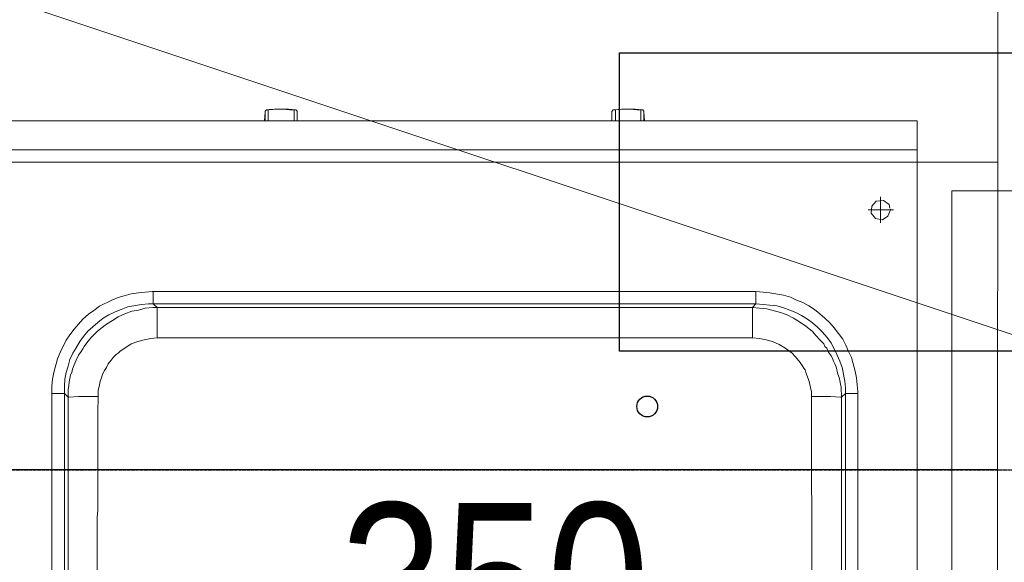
# Model space of a CAD drawing. Header units: millimetres. Extents: x -125266 to 274256, y -711690 to -301689.
# Tile 176 of 256: x -51412 to -50986, y -361325 to -361090. Entities that reach past the tile are written whole.
import ezdxf

# ---------------------------------------------------------------- set-up
doc = ezdxf.new("R2010")
doc.units = ezdxf.units.MM
doc.header["$PDMODE"] = 98
doc.linetypes.add('CONTINOUS', pattern=[0])
doc.linetypes.add('HIDDEN2', pattern=[0.1875, 0.125, -0.0625])
doc.layers.get('Defpoints').update_dxf_attribs({"lineweight": 5})
for name, color, linetype, lineweight in [('ARCH', 7, 'Continuous', 0), ('Equipment', 8, 'Continuous', 0), ('HOOD', 6, 'Continuous', 0), ('HVAC', 170, 'Continuous', 5), ('MEPTEK HVAC-Kitchen Exhaust Air Duct', 30, 'Continuous', 30), ('MEPTEK HVAC-Kitchen Fresh Air Duct', 3, 'Continuous', 30), ('MEPTEK SA DUCT', 6, 'Continuous', 9), ('MEPTEK-TEXT1', 7, 'Continuous', 30), ('P-PIPE', 3, 'Continuous', 9)]:
    doc.layers.add(name, color=color, linetype=linetype, lineweight=lineweight)
for name, color, linetype in [('Hoods', 2, 'Continuous'), ('Light Equipment', 8, 'Continuous'), ('Model_Top', 7, 'Continuous')]:
    doc.layers.add(name, color=color, linetype=linetype)
doc.styles.get("Standard").update_dxf_attribs({"font": 'ARIALN.TTF'})
doc.styles.add('Times New Roman', font='times.ttf', dxfattribs={"height": 150})
doc.dimstyles.new('ARA-125', dxfattribs={"dimtxt": 200, "dimasz": 75, "dimexe": 0, "dimexo": 75, "dimgap": 7.5, "dimtad": 0, "dimdec": 0, "dimrnd": 5, "dimdsep": 46, "dimtxsty": 'Times New Roman', "dimblk": 'ARCHTICK', "dimcen": 56.25, "dimdle": 56.25, "dimclrd": 256, "dimclre": 256, "dimclrt": 256, "dimazin": 3, "dimtfac": 1, "dimtdec": 0, "dimtix": 1, "dimtmove": 1, "dimatfit": 3, "dimfxl": 0, "dimtolj": 1, "dimlwd": -1, "dimlwe": 0, "dimarcsym": 0})
doc.dimstyles.new('Copy of Standard', dxfattribs={"dimtxt": 70, "dimasz": 42, "dimexe": 24, "dimexo": 24, "dimgap": 24, "dimtad": 1, "dimtoh": 1, "dimdec": 0, "dimzin": 0, "dimdsep": 46, "dimtxsty": 'Standard', "dimcen": 0.09, "dimadec": 0, "dimazin": 0, "dimtfac": 1, "dimtdec": 0, "dimtofl": 0, "dimtmove": 0, "dimatfit": 3, "dimfxl": 0, "dimtolj": 1, "dimtzin": 0, "dimarcsym": 0})

# ---------------------------------------------------------------- blocks, each defined once
blk = doc.blocks.new('A$Cd18de8f6')
at = {"layer": 'Equipment'}
for points in [[(800, 659.72), (800, 659.99), (800, 731.86), (800, 734), (400, 734), (400, 731.86), (400, 659.99), (400, 659.72), (400, 659.99), (400, 731.86), (400, 734), (0, 734), (0, 731.86), (0, 659.99), (0, 659.72), (400, 659.72), (800, 659.72), (800, 654.64), (800, 17.64), (800, 5.08)], [(728.93, 98.86), (728.93, 85.77), (731.87, 86.04), (735.07, 86.31), (740.95, 87.91), (743.89, 88.98), (746.56, 90.31), (749.24, 91.92), (751.91, 93.79), (753.24, 94.86), (754.85, 96.19), (756.45, 98.06), (758.05, 99.67), (759.66, 101.54), (760.19, 102.61), (760.99, 103.41), (761.79, 105.01), (762.86, 106.61), (763.4, 107.68), (763.93, 109.02), (764.47, 110.09), (765, 111.42), (765.8, 114.63), (766.34, 115.97), (766.6, 117.3), (766.87, 118.9), (767.14, 120.24), (767.14, 121.84), (767.41, 123.18), (767.41, 124.52), (769.01, 122.91), (769.01, 120.51), (768.74, 117.57), (767.67, 111.69), (766.6, 109.02), (765.54, 106.35), (762.86, 101), (760.99, 98.6), (759.12, 96.46), (756.99, 94.32), (754.85, 92.45), (752.71, 90.85), (750.04, 89.25), (747.63, 87.91), (744.96, 86.84), (742.02, 85.77), (739.35, 84.97), (736.14, 84.7), (733.47, 84.44), (730.27, 84.17), (728.93, 85.77), (471.35, 85.77), (469.74, 84.17), (730.27, 84.17), (730.27, 78.82), (469.74, 78.82), (469.21, 78.82), (463.33, 79.36), (460.12, 79.89), (457.19, 80.69), (454.51, 81.5), (451.84, 82.57), (446.5, 85.24), (444.09, 87.11), (441.69, 88.71), (439.28, 90.85), (435.54, 95.12), (433.67, 97.53), (432.07, 99.93), (429.4, 105.28), (428.33, 107.95), (426.72, 113.83), (426.19, 116.77), (425.92, 119.71), (425.92, 122.91), (425.92, 595.32)], [(774.35, 595.32), (774.35, 122.91), (774.35, 122.11), (774.09, 119.17), (773.82, 116.23), (773.28, 113.29), (771.68, 107.41), (770.35, 104.74), (769.28, 102.07), (767.94, 99.4), (764.2, 94.59), (762.33, 92.45), (760.19, 90.31), (758.05, 88.44), (755.65, 86.57), (753.24, 84.97), (750.57, 83.63), (747.9, 82.57), (745.23, 81.23), (742.29, 80.43), (736.41, 79.36), (733.47, 79.09), (730.27, 78.82)], [(754.31, 124.25), (754.31, 165.4), (754.58, 168.6), (754.58, 204.94)], [(445.43, 204.94), (445.43, 176.62), (445.7, 173.41), (445.7, 129.33), (445.96, 126.12), (445.96, 121.58), (446.23, 120.51), (446.5, 119.17), (446.76, 117.57), (447.3, 116.23), (447.83, 114.63), (448.64, 113.03), (449.44, 111.69), (450.24, 110.09), (451.57, 108.48), (452.38, 107.41), (453.71, 106.08), (454.51, 105.54), (455.32, 104.74), (460.12, 101.54), (463.06, 100.47), (465.74, 99.67), (468.68, 99.13), (471.35, 98.86), (728.93, 98.86), (731.87, 99.13), (734.81, 99.67), (737.48, 100.47), (740.42, 101.8), (742.82, 103.14), (744.96, 104.74), (746.03, 105.54), (747.37, 106.88), (748.17, 107.95), (749.5, 109.55), (750.31, 110.89), (751.11, 111.96), (751.64, 112.76), (751.91, 113.83), (752.18, 114.63), (753.24, 117.3), (753.51, 118.37), (754.05, 121.04), (754.31, 122.11), (754.31, 124.25), (762.6, 124.25), (766.87, 124.52), (767.41, 124.52), (767.41, 204.94)], [(425.92, 122.91), (431.27, 122.91), (431.27, 595.32)], [(432.87, 204.94), (432.87, 124.52), (431.27, 122.91), (431.27, 119.71), (431.53, 116.77), (432.07, 113.83), (432.87, 111.16), (433.67, 108.22), (435.01, 105.54), (436.34, 103.14), (437.95, 100.47), (439.55, 98.33), (441.42, 95.93), (445.7, 92.18), (448.1, 90.31), (450.51, 88.98), (453.18, 87.64), (455.85, 86.57), (458.79, 85.5), (464.67, 84.44), (467.61, 84.17), (469.74, 84.17), (469.74, 78.82)], [(774.35, 595.32), (769.01, 595.32), (769.01, 122.91), (774.35, 122.91)], [(445.96, 124.25), (437.41, 124.25), (433.14, 124.52), (432.87, 124.52), (432.87, 121.31), (433.14, 119.44), (433.4, 117.84), (433.67, 116.5), (433.94, 114.9), (434.47, 113.83), (434.74, 112.49), (435.54, 110.62), (436.34, 108.48), (437.41, 106.35), (438.48, 104.74), (439.28, 103.67), (439.82, 102.61), (441.42, 100.47), (443.02, 98.6), (445.43, 96.19), (447.03, 94.86), (449.44, 92.99), (452.11, 91.38), (454.51, 89.78), (457.45, 88.44), (460.39, 87.37), (463.33, 86.84), (466.27, 86.04), (469.48, 85.77), (471.35, 85.77), (471.35, 98.86)], [(788.51, 43.29), (788.51, 43.55), (787.45, 46.23), (785.04, 47.83), (782.1, 47.29), (780.23, 44.89), (780.5, 41.95), (782.37, 39.81), (785.58, 39.55), (787.98, 41.15), (788.25, 42.75)], [(784.24, 49.17), (784.24, 37.94)], [(789.85, 43.55), (778.9, 43.55)], [(0, 17.64), (400, 17.64), (800, 17.64)], [(418.98, 17.63), (507.42, 17.63)], [(519.98, 17.63), (532.54, 17.63)], [(545.09, 17.63), (633.54, 17.63)], [(646.1, 17.63), (658.92, 17.63)], [(671.48, 17.63), (759.66, 17.63)], [(772.48, 17.63), (785.04, 17.63)], [(797.6, 17.63), (800, 17.63)], [(800, 5.08), (400, 5.08), (0, 5.08)], [(518.11, 5.08), (518.11, 1.34), (517.84, 5.08)], [(519.18, 0.27), (518.64, 0.27), (518.37, 0.53), (518.11, 0.8), (518.11, 1.34), (517.84, 5.08)], [(518.11, 1.34), (518.11, 1.07), (518.37, 0.53), (518.64, 0.27), (519.44, 0.27), (519.44, 5.08)], [(530.67, 5.08), (530.67, 0.27), (531.47, 0.27), (531.73, 0.53), (532, 1.07)], [(531.2, 0.27), (531.47, 0.27), (531.73, 0.53), (532, 0.8), (532, 1.34), (532, 5.08)], [(532, 1.34), (532, 5.08), (532, 1.34)], [(668.01, 1.34), (668.01, 1.07), (668.27, 0.53), (668.54, 0.27), (669.61, 0.27), (669.61, 5.08)], [(669.08, 0.27), (668.81, 0.27), (668.27, 0.53), (668.27, 0.8), (668.01, 0.8), (668.01, 1.34), (668.01, 5.08)], [(680.57, 5.08), (680.57, 0.27), (681.63, 0.27), (681.63, 0.53), (681.9, 1.07)], [(681.1, 0.27), (681.63, 0.27), (681.63, 0.53), (681.9, 0.8), (681.9, 1.34), (682.17, 5.08)], [(681.9, 5.08), (681.9, 1.34), (682.17, 5.08)], [(518.11, 1.07), (518.11, 0.8)], [(519.18, 0.27), (519.44, 0.27), (522.65, 0), (525.59, 0), (528.8, 0.27), (530.67, 0.27), (531.2, 0.27)], [(532, 0.8), (532, 1.07), (532, 1.34)], [(668.01, 1.07), (668.01, 0.8)], [(669.08, 0.27), (669.61, 0.27), (672.55, 0), (675.76, 0), (678.96, 0.27), (680.57, 0.27), (681.1, 0.27)], [(681.9, 0.8), (681.9, 1.07), (681.9, 1.34)]]:
    blk.add_lwpolyline(points, dxfattribs=at)
blk.add_lwpolyline([(668.01, 1.34), (668.01, 5.08)], close=True, dxfattribs=at)
for points in [[(525.32, 0), (523.18, 0), (521.05, 0), (519.18, 0.27)], [(531.2, 0.27), (529.33, 0), (527.19, 0), (525.32, 0)], [(675.22, 0), (673.08, 0), (671.21, 0), (669.34, 0.27)], [(681.1, 0.27), (679.23, 0), (677.09, 0), (675.22, 0)]]:
    blk.add_open_spline(points, degree=3, dxfattribs=at)
blk = doc.blocks.new('ARCH')
at = {"layer": 'Equipment', "lineweight": 0}
blk.add_lwpolyline([(-50103.66, -361164.54), (-51008.66, -361164.54), (-51008.66, -361864.54), (-50103.66, -361864.54)], close=True, dxfattribs=at)
at = {"layer": 'HOOD'}
blk.add_line((-52023.66, -360879.54), (-49023.66, -361879.54), dxfattribs=at)
at = {"layer": 'Light Equipment', "lineweight": 0}
blk.add_line((-52023.66, -360879.54), (-49023.66, -361879.54), dxfattribs=at)
for points in [[(-51304.48, -361129.47), (-51305.02, -361129.47), (-51305.29, -361129.74), (-51305.55, -361130), (-51305.55, -361130.54), (-51305.82, -361134.28)], [(-51305.55, -361134.28), (-51305.55, -361130.54), (-51305.82, -361134.28)], [(-51305.55, -361130.54), (-51305.55, -361130.27), (-51305.29, -361129.74), (-51305.02, -361129.47), (-51304.22, -361129.47), (-51304.22, -361134.28)], [(-51305.55, -361130.27), (-51305.55, -361130)], [(-51304.48, -361129.47), (-51304.22, -361129.47), (-51301.01, -361129.2), (-51298.07, -361129.2), (-51294.87, -361129.47), (-51293, -361129.47), (-51292.46, -361129.47)], [(-51293, -361134.28), (-51293, -361129.47), (-51292.19, -361129.47), (-51291.93, -361129.74), (-51291.66, -361130.27)], [(-51292.46, -361129.47), (-51292.19, -361129.47), (-51291.93, -361129.74), (-51291.66, -361130), (-51291.66, -361130.54), (-51291.66, -361134.28)], [(-51291.66, -361130), (-51291.66, -361130.27), (-51291.66, -361130.54)], [(-51291.66, -361130.54), (-51291.66, -361134.28), (-51291.66, -361130.54)], [(-51155.65, -361130.54), (-51155.65, -361130.27), (-51155.39, -361129.74), (-51155.12, -361129.47), (-51154.05, -361129.47), (-51154.05, -361134.28)], [(-51154.58, -361129.47), (-51154.85, -361129.47), (-51155.39, -361129.74), (-51155.39, -361130), (-51155.65, -361130), (-51155.65, -361130.54), (-51155.65, -361134.28)], [(-51155.65, -361130.27), (-51155.65, -361130)], [(-51154.58, -361129.47), (-51154.05, -361129.47), (-51151.11, -361129.2), (-51147.9, -361129.2), (-51144.7, -361129.47), (-51143.1, -361129.47), (-51142.56, -361129.47)], [(-51143.1, -361134.28), (-51143.1, -361129.47), (-51142.03, -361129.47), (-51142.03, -361129.74), (-51141.76, -361130.27)], [(-51142.56, -361129.47), (-51142.03, -361129.47), (-51142.03, -361129.74), (-51141.76, -361130), (-51141.76, -361130.54), (-51141.49, -361134.28)], [(-51141.76, -361130), (-51141.76, -361130.27), (-51141.76, -361130.54)], [(-51141.76, -361134.28), (-51141.76, -361130.54), (-51141.49, -361134.28)], [(-51023.66, -361788.92), (-51023.66, -361789.19), (-51023.66, -361861.06), (-51023.66, -361863.2), (-51423.66, -361863.2), (-51423.66, -361861.06), (-51423.66, -361789.19), (-51423.66, -361788.92), (-51423.66, -361789.19), (-51423.66, -361861.06), (-51423.66, -361863.2), (-51823.66, -361863.2), (-51823.66, -361861.06), (-51823.66, -361789.19), (-51823.66, -361788.92), (-51423.66, -361788.92), (-51023.66, -361788.92), (-51023.66, -361783.84), (-51023.66, -361146.84), (-51023.66, -361134.28)], [(-51023.66, -361134.28), (-51423.66, -361134.28), (-51823.66, -361134.28)], [(-51823.66, -361146.84), (-51423.66, -361146.84), (-51023.66, -361146.84)], [(-51404.69, -361146.83), (-51316.24, -361146.83)], [(-51303.68, -361146.83), (-51291.12, -361146.83)], [(-51278.57, -361146.83), (-51190.12, -361146.83)], [(-51177.56, -361146.83), (-51164.74, -361146.83)], [(-51152.18, -361146.83), (-51064, -361146.83)], [(-51051.18, -361146.83), (-51038.62, -361146.83)], [(-51026.06, -361146.83), (-51023.66, -361146.83)], [(-51035.15, -361172.49), (-51035.15, -361172.75), (-51036.21, -361175.43), (-51038.62, -361177.03), (-51041.56, -361176.5), (-51043.43, -361174.09), (-51043.16, -361171.15), (-51041.29, -361169.01), (-51038.09, -361168.75), (-51035.68, -361170.35), (-51035.41, -361171.95)], [(-51039.42, -361178.37), (-51039.42, -361167.14)], [(-51033.81, -361172.75), (-51044.77, -361172.75)], [(-51094.73, -361228.07), (-51094.73, -361214.97), (-51091.79, -361215.24), (-51088.59, -361215.51), (-51082.71, -361217.11), (-51079.77, -361218.18), (-51077.1, -361219.51), (-51074.42, -361221.12), (-51071.75, -361222.99), (-51070.42, -361224.06), (-51068.81, -361225.39), (-51067.21, -361227.26), (-51065.61, -361228.87), (-51064, -361230.74), (-51063.47, -361231.81), (-51062.67, -361232.61), (-51061.87, -361234.21), (-51060.8, -361235.81), (-51060.26, -361236.88), (-51059.73, -361238.22), (-51059.19, -361239.29), (-51058.66, -361240.62), (-51057.86, -361243.83), (-51057.32, -361245.17), (-51057.06, -361246.5), (-51056.79, -361248.11), (-51056.52, -361249.44), (-51056.52, -361251.04), (-51056.26, -361252.38), (-51056.26, -361253.72), (-51054.65, -361252.11), (-51054.65, -361249.71), (-51054.92, -361246.77), (-51055.99, -361240.89), (-51057.06, -361238.22), (-51058.13, -361235.55), (-51060.8, -361230.2), (-51062.67, -361227.8), (-51064.54, -361225.66), (-51066.68, -361223.52), (-51068.81, -361221.65), (-51070.95, -361220.05), (-51073.62, -361218.45), (-51076.03, -361217.11), (-51078.7, -361216.04), (-51081.64, -361214.97), (-51084.31, -361214.17), (-51087.52, -361213.9), (-51090.19, -361213.64), (-51093.4, -361213.37), (-51094.73, -361214.97), (-51352.31, -361214.97), (-51353.92, -361213.37), (-51093.4, -361213.37), (-51093.4, -361208.03), (-51353.92, -361208.03), (-51354.45, -361208.03), (-51360.33, -361208.56), (-51363.54, -361209.09), (-51366.48, -361209.9), (-51369.15, -361210.7), (-51371.82, -361211.77), (-51377.16, -361214.44), (-51379.57, -361216.31), (-51381.97, -361217.91), (-51384.38, -361220.05), (-51388.12, -361224.32), (-51389.99, -361226.73), (-51391.59, -361229.13), (-51394.26, -361234.48), (-51395.33, -361237.15), (-51396.94, -361243.03), (-51397.47, -361245.97), (-51397.74, -361248.91), (-51397.74, -361252.11), (-51397.74, -361724.52)], [(-51049.31, -361724.52), (-51049.31, -361252.11), (-51049.31, -361251.31), (-51049.58, -361248.37), (-51049.84, -361245.43), (-51050.38, -361242.49), (-51051.98, -361236.62), (-51053.32, -361233.94), (-51054.38, -361231.27), (-51055.72, -361228.6), (-51059.46, -361223.79), (-51061.33, -361221.65), (-51063.47, -361219.51), (-51065.61, -361217.64), (-51068.01, -361215.77), (-51070.42, -361214.17), (-51073.09, -361212.83), (-51075.76, -361211.77), (-51078.43, -361210.43), (-51081.37, -361209.63), (-51087.25, -361208.56), (-51090.19, -361208.29), (-51093.4, -361208.03)], [(-51397.74, -361252.11), (-51392.39, -361252.11), (-51392.39, -361724.52)], [(-51390.79, -361334.14), (-51390.79, -361253.72), (-51392.39, -361252.11), (-51392.39, -361248.91), (-51392.13, -361245.97), (-51391.59, -361243.03), (-51390.79, -361240.36), (-51389.99, -361237.42), (-51388.65, -361234.75), (-51387.32, -361232.34), (-51385.71, -361229.67), (-51384.11, -361227.53), (-51382.24, -361225.13), (-51377.97, -361221.39), (-51375.56, -361219.51), (-51373.16, -361218.18), (-51370.48, -361216.84), (-51367.81, -361215.77), (-51364.87, -361214.71), (-51358.99, -361213.64), (-51356.05, -361213.37), (-51353.92, -361213.37), (-51353.92, -361208.03)], [(-51377.7, -361253.45), (-51386.25, -361253.45), (-51390.52, -361253.72), (-51390.79, -361253.72), (-51390.79, -361250.51), (-51390.52, -361248.64), (-51390.26, -361247.04), (-51389.99, -361245.7), (-51389.72, -361244.1), (-51389.19, -361243.03), (-51388.92, -361241.69), (-51388.12, -361239.82), (-51387.32, -361237.68), (-51386.25, -361235.55), (-51385.18, -361233.94), (-51384.38, -361232.87), (-51383.84, -361231.81), (-51382.24, -361229.67), (-51380.64, -361227.8), (-51378.23, -361225.39), (-51376.63, -361224.06), (-51374.22, -361222.19), (-51371.55, -361220.58), (-51369.15, -361218.98), (-51366.21, -361217.64), (-51363.27, -361216.58), (-51360.33, -361216.04), (-51357.39, -361215.24), (-51354.18, -361214.97), (-51352.31, -361214.97), (-51352.31, -361228.07)], [(-51378.23, -361334.14), (-51378.23, -361305.82), (-51377.97, -361302.61), (-51377.97, -361258.53), (-51377.7, -361255.32), (-51377.7, -361250.78), (-51377.43, -361249.71), (-51377.16, -361248.37), (-51376.9, -361246.77), (-51376.36, -361245.43), (-51375.83, -361243.83), (-51375.03, -361242.23), (-51374.22, -361240.89), (-51373.42, -361239.29), (-51372.09, -361237.68), (-51371.29, -361236.62), (-51369.95, -361235.28), (-51369.15, -361234.75), (-51368.35, -361233.94), (-51363.54, -361230.74), (-51360.6, -361229.67), (-51357.93, -361228.87), (-51354.99, -361228.33), (-51352.31, -361228.07), (-51094.73, -361228.07), (-51091.79, -361228.33), (-51088.85, -361228.87), (-51086.18, -361229.67), (-51083.24, -361231), (-51080.84, -361232.34), (-51078.7, -361233.94), (-51077.63, -361234.75), (-51076.3, -361236.08), (-51075.49, -361237.15), (-51074.16, -361238.75), (-51073.36, -361240.09), (-51072.55, -361241.16), (-51072.02, -361241.96), (-51071.75, -361243.03), (-51071.49, -361243.83), (-51070.42, -361246.5), (-51070.15, -361247.57), (-51069.62, -361250.24), (-51069.35, -361251.31), (-51069.35, -361253.45), (-51061.06, -361253.45), (-51056.79, -361253.72), (-51056.26, -361253.72), (-51056.26, -361334.14)], [(-51049.31, -361724.52), (-51054.65, -361724.52), (-51054.65, -361252.11), (-51049.31, -361252.11)], [(-51069.35, -361253.45), (-51069.35, -361294.6), (-51069.08, -361297.8), (-51069.08, -361334.14)]]:
    blk.add_lwpolyline(points, dxfattribs=at)
for points in [[(-51155.65, -361130.54), (-51155.65, -361134.28)], [(-50103.66, -361164.54), (-51008.66, -361164.54), (-51008.66, -361864.54), (-50103.66, -361864.54)]]:
    blk.add_lwpolyline(points, close=True, dxfattribs=at)
for points in [[(-51298.34, -361129.2), (-51300.48, -361129.2), (-51302.61, -361129.2), (-51304.48, -361129.47)], [(-51292.46, -361129.47), (-51294.33, -361129.2), (-51296.47, -361129.2), (-51298.34, -361129.2)], [(-51148.44, -361129.2), (-51150.58, -361129.2), (-51152.45, -361129.2), (-51154.32, -361129.47)], [(-51142.56, -361129.47), (-51144.43, -361129.2), (-51146.57, -361129.2), (-51148.44, -361129.2)]]:
    blk.add_open_spline(points, degree=3, dxfattribs=at)
at = {"layer": 'Equipment', "lineweight": 30, "xscale": -1, "rotation": 180}
blk.add_blockref('A$Cd18de8f6', (-51823.66, -361129.2), dxfattribs=at)
blk = doc.blocks.new('Tubelight (2 x 18)')
at = {"layer": 'Model_Top', "color": 7}
for p, q in [((-627, 64.5), (627, 64.5)), ((-627, -64.5), (-627, 64.5)), ((627, -64.5), (-627, -64.5))]:
    blk.add_line(p, q, dxfattribs=at)
blk.add_circle((-615, -88.5), 4.5, dxfattribs=at)
blk = doc.blocks.new('H-06')
at = {"layer": 'Hoods', "color": 7}
blk.add_blockref('Tubelight (2 x 18)', (-81437.57, -343549.96), dxfattribs=at)
blk = doc.blocks.new('L_Ang_ Support1 - PIPE SUPPORT 2-18062879-RCP-Store 26 at Node L4 Level')
at = {"layer": 'P-PIPE', "color": 10, "lineweight": 13}
for p, q in [((-325, 37.5), (-325, 36.55)), ((325, 37.5), (-325, 37.5)), ((-325, 36.55), (-325, 34.5)), ((325, 34.5), (-325, 34.5)), ((-325, 34.5), (-325, 33.88)), ((-325, 34.16), (-325, 25.9)), ((325, 36.55), (325, 37.5)), ((325, 34.5), (325, 36.55)), ((325, 33.88), (325, 34.5)), ((325, 25.9), (325, 34.16)), ((325, 25.9), (-325, 25.9)), ((-325, 25.9), (-325, -25.9)), ((325, -25.9), (325, 25.9)), ((-325, -25.9), (-325, -37.5)), ((325, -25.9), (-325, -25.9)), ((325, -37.5), (325, -25.9)), ((325, -37.5), (-325, -37.5))]:
    blk.add_line(p, q, dxfattribs=at)
for centre, start, end in [((-300, 0), 0, 180), ((300, 0), 360, 180), ((300, 0), 180, 0), ((-300, 0), 180, 360)]:
    blk.add_arc(centre, 6, start, end, dxfattribs=at)
blk = doc.blocks.new('A$C6072246C')
at = {"layer": 'P-PIPE', "color": 4, "lineweight": 13}
blk.add_line((-618.64, -2775.11), (-618.66, -3209.37), dxfattribs=at)
at = {"layer": 'P-PIPE', "color": 1, "lineweight": 13}
blk.add_line((-485.78, -3535.61), (-485.74, -2775.12), dxfattribs=at)
at = {"color": 190, "lineweight": 13, "rotation": 359.9962653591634}
blk.add_blockref('L_Ang_ Support1 - PIPE SUPPORT 2-18062879-RCP-Store 26 at Node L4 Level', (-549.97, -2737.61), dxfattribs=at)
blk = doc.blocks.new('*D1613')
at = {"layer": 'Defpoints', "color": 0, "transparency": 16777216}
for p in [(-51031.16, -361394.72), (-51381.16, -361444.54), (-51031.16, -361444.54)]:
    blk.add_point(p, dxfattribs=at)
at = {"layer": 'MEPTEK SA DUCT', "color": 0, "linetype": 'HIDDEN2', "lineweight": -2, "transparency": 16777216}
for p, q in [((-51381.16, -361420.54), (-51381.16, -361370.72)), ((-51031.16, -361420.54), (-51031.16, -361370.72)), ((-51339.16, -361394.72), (-51073.16, -361394.72))]:
    blk.add_line(p, q, dxfattribs=at)
at = {"layer": 'MEPTEK SA DUCT', "color": 0, "transparency": 16777216}
for points in [[(-51339.16, -361387.72), (-51339.16, -361401.72), (-51381.16, -361394.72)], [(-51073.16, -361387.72), (-51073.16, -361401.72), (-51031.16, -361394.72)]]:
    blk.add_solid(points, dxfattribs=at)
at = {"layer": 'MEPTEK SA DUCT', "color": 0, "transparency": 16777216, "insert": (-51206.16, -361334.98), "char_height": 70, "attachment_point": 5, "bg_fill": 3, "box_fill_scale": 1.1, "bg_fill_color": 256, "bg_fill_true_color": 13158600, "bg_fill_transparency": 0}
blk.add_mtext('\\A1;350', dxfattribs=at)
blk = doc.blocks.new('_ArchTick')
at = {"color": 0, "linetype": 'ByBlock', "const_width": 0.15}
blk.add_lwpolyline([(-0.5, -0.5), (0.5, 0.5)], dxfattribs=at)
blk = doc.blocks.new('*D1657')
at = {"layer": 'Defpoints', "color": 0, "transparency": 16777216}
for p in [(-49351.19, -361285.15), (-51485.5, -361594.54, 1.51), (-49351.19, -361594.54, 0.02)]:
    blk.add_point(p, dxfattribs=at)
at = {"layer": 'MEPTEK HVAC-Kitchen Exhaust Air Duct', "color": 0, "linetype": 'HIDDEN2', "lineweight": -2, "transparency": 16777216}
for p, q in [((-51485.5, -361570.54), (-51485.5, -361261.15)), ((-49351.19, -361570.54), (-49351.19, -361261.15)), ((-51443.5, -361285.15), (-49393.19, -361285.15))]:
    blk.add_line(p, q, dxfattribs=at)
at = {"layer": 'MEPTEK HVAC-Kitchen Exhaust Air Duct', "color": 0, "transparency": 16777216}
for points in [[(-51443.5, -361278.15), (-51443.5, -361292.15), (-51485.5, -361285.15)], [(-49393.19, -361278.15), (-49393.19, -361292.15), (-49351.19, -361285.15)]]:
    blk.add_solid(points, dxfattribs=at)
at = {"layer": 'MEPTEK HVAC-Kitchen Exhaust Air Duct', "color": 0, "transparency": 16777216, "insert": (-50418.34, -361225.41), "char_height": 70, "attachment_point": 5, "bg_fill": 3, "box_fill_scale": 1.1, "bg_fill_color": 256, "bg_fill_true_color": 13158600, "bg_fill_transparency": 0}
blk.add_mtext('\\A1;2134', dxfattribs=at)

msp = doc.modelspace()

# ---------------------------------------------------------------- block references
at = {"layer": 'ARCH'}
msp.add_blockref('ARCH', (0, 0), dxfattribs=at)
at = {"layer": 'HOOD'}
msp.add_blockref('H-06', (30912.24, -17619.32), dxfattribs=at)
at = {"layer": 'HVAC', "rotation": 270}
msp.add_blockref('A$C6072246C', (-48213.67, -361770.81), dxfattribs=at)

# ---------------------------------------------------------------- next in the draw order: dimensions: what is measured, and where the dimension line sits
at = {"layer": 'MEPTEK SA DUCT'}
dim = msp.add_linear_dim(base=(-51031.16, -361394.72), p1=(-51381.16, -361444.54), p2=(-51031.16, -361444.54), dimstyle='Copy of Standard', override={"dimtfill": 1}, dxfattribs=at)
dim.commit()
dim.dimension.update_dxf_attribs({"geometry": '*D1613', "text_midpoint": (-51206.16, -361334.98)})

# ---------------------------------------------------------------- next in the draw order: leaders
at = {"layer": 'MEPTEK HVAC-Kitchen Fresh Air Duct', "linetype": 'CONTINOUS', "lineweight": -2, "ltscale": 25}
msp.add_leader([(-52439.53, -359997.67, -11.79), (-52439.53, -362710.48, -11.79), (-50711.38, -362710.48, -11.79)], dimstyle='ARA-125', override={"dimtxt": 150, "dimasz": 150}, dxfattribs=at)

# ---------------------------------------------------------------- next in the draw order: dimensions: what is measured, and where the dimension line sits
at = {"layer": 'MEPTEK HVAC-Kitchen Exhaust Air Duct'}
dim = msp.add_linear_dim(base=(-49351.19, -361285.15), p1=(-51485.5, -361594.54, 1.51), p2=(-49351.19, -361594.54, 0.02), dimstyle='Copy of Standard', override={"dimfxl": 1.66875, "dimtfill": 1, "dimarcsym": 2}, dxfattribs=at)
dim.commit()
dim.dimension.update_dxf_attribs({"geometry": '*D1657', "text_midpoint": (-50418.34, -361225.41)})

# ---------------------------------------------------------------- next in the draw order: texts
at = {"layer": 'MEPTEK-TEXT1', "char_height": 350, "attachment_point": 1}
for s, insert, width in [('{\\fCalibri|b0|i0|c0|p34;\\H1.28571x;\\C1;GENERAL GUIDELINES-HVAC :\\P\\fArial Narrow|b0|i0|c0|p34;\\H0.88889x;\\C256;\\P\\fCalibri|b0|i0|c0|p34;\\C4;DUCTING :\\H0.875x;\\P\\pi-1050,l1050,t1050;\\C256;1.^IDUCTING SHALL BE IN ACCORDANCE WITH IS 655, GALVANIZED IRON SHEET TO BE USED FOR ALL DUCTING WORKS. THERMAL INSULATION ON DUCTS SHALL BE 19 MM THICK. CLOSED CELL CLASS “O” BS 476 PART 6-7 FM APPROVED NITRILE RUBBER ELASTOMERIC INSULATION THERMAL CONDUCTIVITY 0.033 WATTS PER METER-KELVIN (W/(M.K)) AT 0°C FOR AIR CONDITIONING DUCTING. \\P2.^ITHERMAL INSULATION ON KITCHEN EXHAUST DUCTING SHALL BE 80 MM THICK ALUMINUM FOIL FACED RESIN BONDED FIBRE GLASS WOOL OF DENSITY NOT LESS THAN 48 KG/M3.\\P3.^ITHERMAL INSULATION ON FRESH AIR, SUPPLY AIR AND RETURN AIR SHALL BE 19MM THICK CLOSED CELL ANTI-MICROBIAL CLASS “O” BS 476 AND PART 6 & 7 FM APPROVED NITRILE RUBBER ELASTOMERIC INSULATION THERMAL CONDUCTIVITY 0.033 WATTS PER METER-KELVIN (W/ (M\\fArial|b0|i0|c0|p34;.\\fCalibri|b0|i0|c0|p34;K)) AT 0°C.\\P4.^IAPPROPRIATE NUMBER OF TRAP DOORS SHALL BE PROVIDED IN KITCHEN EXHAUST DUCTING FOR OIL/GREASE CLEANING PURPOSE.\\P5.^IDUCTING INSTALLATION WITH RESPECT TO FRESH AIR INTAKE, KITCHEN EXHAUST OUT FROM LOCATION UP TO LOUVERS AT FAÇADE SHALL BE IN THE SCOPE OF CONCESSIONER INCLUDING AIR WASHER, EXHAUST FAN SECTION DRY SCRUBBER ETC.\\P6.^IEACH AND EVERY KITCHEN EXHAUST HOOD SHOULD BE EQUIPPED WITH UL LISTED, WET CHEMICAL BASED, MECHANICALLY OPERATED, AUTOMATIC FIRE SUPPRESSION SYSTEM. SEPARATE DRAWING TO BE SUBMITTED FOR HOOD SUPPRESSION SYSTEM.\\P7.^ISUPPORTING OF DUCTING TO BE DONE WITH USING ANGLE 50X 50 X 5MM AND TIE ROD OF SIZE MINIMUM 10 MM DIA/ AS PER DUCT SIZE.\\P8.^IPOST COMPLETION OF ONSITE WORK, CONCESSIONAIRE HAS TO SHARE TESTING AND COMMISSIONING REPORT WITH DIAL.\\P9.^IINTEGRATION WITH FIRE ALARM SYSTEM, SO THAT AHU GET SWITCHED OFF IN CASE OF ANY FIRE INCIDENT.\\P10.^IFOR EQUIPMENT PLACEMENT STRUCTURAL DETAILS TO BE APPROVED BY STRUCTURAL CONSULTANT AND SAME TO BE SHARE WITH DIAL.\\P11.^ITRAP DOOR WITH PROPER ACCESS TO BE PROVIDED FOR FILTER AND COPPER COIL CLEANING.\\P12.^IKITCHEN VENTILATION SHALL COMPLY TO NFPA 96 GUIDELINE.}', (-102876.11, -301696.9), 28043.4288), ('{\\fCalibri|b0|i0|c0|p34;\\H1.28571x;\\C1;CHILLED WATER PIPING:-\\H0.77778x;\\P\\pi-1050,l1050,t1050;\\C256;1.^ICHILLED WATER PIPING SHALL BE CONFIRMING TO IS:1239 PART I CLASS ‘C’ HEAVY AND FITTING SHALL BE CONFORMING TO ASTM A-105,3000LBS SOCKET WELD END (UP TO 50MM) & 1S:1239 PART-II HEAVY/ASTM A-234 WPB, GR.B BUTT WELD FITTING ( ABOVE 50NB PIPE SIZE)\\P2.^IPIPING CONNECTION SHOULD BE SOCKET WELDED UP TO 50NB SIZE AND SHALL BE BUTT WELD ABOVE 50NB PIPE SIZE. PIPE FLANGES SHOULD BE CONFIRMING TO ASTM A-105 # 150 SORF AND FLANGE DIMENSION SHOULD BE IN ACCORDANCE WITH ASME/ANSI B 16.5 (150 SORF), FITTING TO FITTING WELDING IS NOT ALLOWED. NOZZLE CONNECTIONS/THREDOLETS/WELDOLETS ARE NOT ALLOWED BY PUNCTURING THE PIPE. ONLY EQUAL/UNEQUAL TEE’S SHALL BE USED FOR BRANCH CONNECTION FROM HEADER. SOCKET WELD END TEE SHOULD BE USED FOR BRANCH CONNECTION (UP-TO -50NB PIPE SIZE) W.R.T TO PRESSURE GAUGE/TEMPERATURE GAUGE/AIR VENT/DRAIN POINT ETC.\\P3.^IPOST INSTALLATION CLEARANCE BY DIAL, CHW PIPING SHALL BE TESTED @15KGF/CM2 HYDROSTATICS PRESSURE FOR 24HRS HOLD TIME AND TESTING SHOULD BE WITNESSED TO DIAL TEAM.\\P4.^ITHERMAL INSULATION ON CHW AND CONDENSATE DRAIN PIPING LINE SHALL BE 25MM THICK. CLOSED CELL ANTI-MICROBIAL CLASS “O” BS 476 AND PART 6 & 7 FM APPROVED NITRILE RUBBER ELASTOMERIC INSULATION THERMAL CONDUCTIVITY 0.033 WATTS PER METER-KELVIN (W/ (M\\fArial|b0|i0|c0|p34;⋅\\fCalibri|b0|i0|c0|p34;K)) AT 0°C.\\P5.^ICONDENSATE DRAIN PIPING SHALL BE COMPLYING TO IS 4985 CLASS 3 UPVC PIPE. SOLVENT CEMENT COMPLYING WITH ASTM D2564 SHALL BE USED FOR JOINTS.\\P6.^IFOR CEILING SUSPENDED CHILLED WATER PIPE:  PIPE SHOULD BE HANGED WITH TIE ROD OF SIZE MINIMUM 10 MM DIA.}', (-102709.02, -319968), 24849.3539)]:
    msp.add_mtext(s, dxfattribs=dict(at, insert=insert, width=width))

doc.saveas('drawing.dxf')
